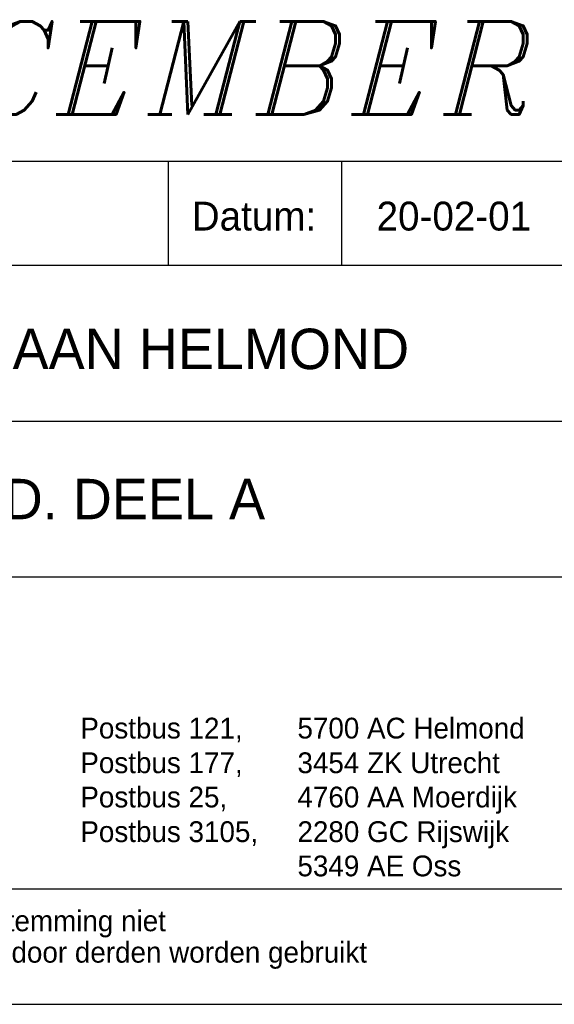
# Model space of a CAD drawing. Header units: millimetres. Extents: x -3157 to 118900, y 0 to 413637.
# Tile 21 of 25: x 107711 to 112339, y 0 to 8526. Entities that reach past the tile are written whole.
import ezdxf

# ---------------------------------------------------------------- set-up
doc = ezdxf.new("R2010")
doc.units = ezdxf.units.MM
doc.header["$LTSCALE"] = 100
doc.layers.get('0').update_dxf_attribs({"linetype": 'CONTINUOUS'})
for name, color, linetype in [('00KAD025', 2, 'CONTINUOUS'), ('00KAD070', 5, 'CONTINUOUS'), ('BL$4----', 7, 'CONTINUOUS'), ('WL561---', 4, 'CONTINUOUS')]:
    doc.layers.add(name, color=color, linetype=linetype)
doc.styles.add('BURO-018', font='BUROFONT.shx', dxfattribs={"height": 180})
doc.styles.add('BURO-025', font='BUROFONT.shx', dxfattribs={"height": 250})
doc.styles.add('BURO-035', font='BUROFONT.shx', dxfattribs={"height": 350})
doc.styles.add('BURO-050', font='BUROFONT.shx', dxfattribs={"height": 500})
doc.styles.add('ITALICC', font='italicc', dxfattribs={"width": 10, "height": 10})

# ---------------------------------------------------------------- blocks, each defined once
blk = doc.blocks.new('KUIJPERSKLEUR')
at = {"color": 1}
for p, q in [((-185, 73), (-10, 73)), ((-99, 64), (-99, 73)), ((-84, 64), (-84, 73)), ((-185, 64), (-10, 64)), ((-185, 50.5), (-55, 50.5)), ((-185, 37), (-10, 37))]:
    blk.add_line(p, q, dxfattribs=at)
for s, height, style, p in [('Datum:', 2.5, 'BURO-025', (-97, 67)), ('Postbus 121, ', 1.8, 'BURO-018', (-106.643, 23.014)), ('5700 AC Helmond', 1.8, 'BURO-018', (-87.849, 23.014)), ('Postbus 177, ', 1.8, 'BURO-018', (-106.643, 20.014)), ('3454 ZK Utrecht', 1.8, 'BURO-018', (-87.849, 20.014)), ('Postbus 25, ', 1.8, 'BURO-018', (-106.643, 17.048)), ('4760 AA Moerdijk', 1.8, 'BURO-018', (-87.849, 17.048)), ('Postbus 3105,', 1.8, 'BURO-018', (-106.643, 14.048)), ('2280 GC Rijswijk', 1.8, 'BURO-018', (-87.849, 14.048)), ('5349 AE Oss', 1.8, 'BURO-018', (-87.849, 11.082)), ('Deze tekening blijft eigendom en mag zonder onze schriftelijke toestemming niet', 1.8, 'BURO-018', (-185, 6.326)), ('gekopieerd of aan derden ter inzage worden gegeven, noch voor of door derden worden gebruikt', 1.8, 'BURO-018', (-185, 3.607))]:
    blk.add_text(s, height=height, dxfattribs=dict(at, style=style)).set_placement(p)
at = {"color": 150, "style": 'BURO-025'}
for tag, p in [('TKSCHAAL', (-167, 67)), ('TKBLADNR', (-124, 67)), ('TKDATCREAT', (-81, 67)), ('TKDATA', (-30, 67)), ('TKINIT', (-30, 58)), ('PRPRLEID', (-30, 49)), ('PRGRLEID', (-30, 40))]:
    blk.add_attdef(tag, p, '', height=2.5, dxfattribs=at)
at = {"color": 3, "style": 'BURO-035'}
for tag, p in [('PROMSCHR', (-177, 55)), ('TK1OMSCHR', (-177, 42))]:
    blk.add_attdef(tag, p, '', height=3.5, dxfattribs=at)
at = {"color": 1, "style": 'BURO-025'}
blk.add_attdef('TKFILE', (-4, 40), '', height=2.5, rotation=90, dxfattribs=at)
blk.add_attdef('PRNAAM', (-30, 31.5), '', height=2.5, dxfattribs=at)
at = {"color": 4, "style": 'BURO-050'}
blk.add_attdef('TKTEKNR', (-48, 19), '', height=5, dxfattribs=at)

msp = doc.modelspace()

# ---------------------------------------------------------------- linework, layer by layer
at = {"layer": '00KAD025', "linetype": 'Continuous'}
msp.add_line((-3136, 0), (118900, 0), dxfattribs=at)
at = {"layer": '00KAD070', "linetype": 'Continuous'}
msp.add_line((-2136, 1000), (117900, 1000), dxfattribs=at)

# ---------------------------------------------------------------- block references
at = {"layer": 'BL$4----'}
ref = msp.add_blockref('KUIJPERSKLEUR', (118900, 0), dxfattribs=dict(at, xscale=100, yscale=100, zscale=100))
ref.add_attrib('TKDATCREAT', '20-02-01', (110800, 6700), dxfattribs={"layer": '0', "color": 150, "height": 250, "style": 'BURO-025'})
ref.add_attrib('PROMSCHR', 'OPLEIDINGSCENTRUM KM-LAAN HELMOND', (101200, 5500), dxfattribs={"layer": '0', "color": 3, "height": 350, "style": 'BURO-035'})
ref.add_attrib('TK1OMSCHR', 'W-INSTALLATIE DAK 2e VERD. DEEL A', (101200, 4200), dxfattribs={"layer": '0', "color": 3, "height": 350, "style": 'BURO-035'})

# ---------------------------------------------------------------- texts
at = {"layer": 'WL561---', "color": 5, "linetype": 'Continuous', "style": 'ITALICC'}
msp.add_text('REVISIE DECEMBER 2002', height=806.4, dxfattribs=at).set_placement((100353.9, 7704.9))

doc.saveas('drawing.dxf')
